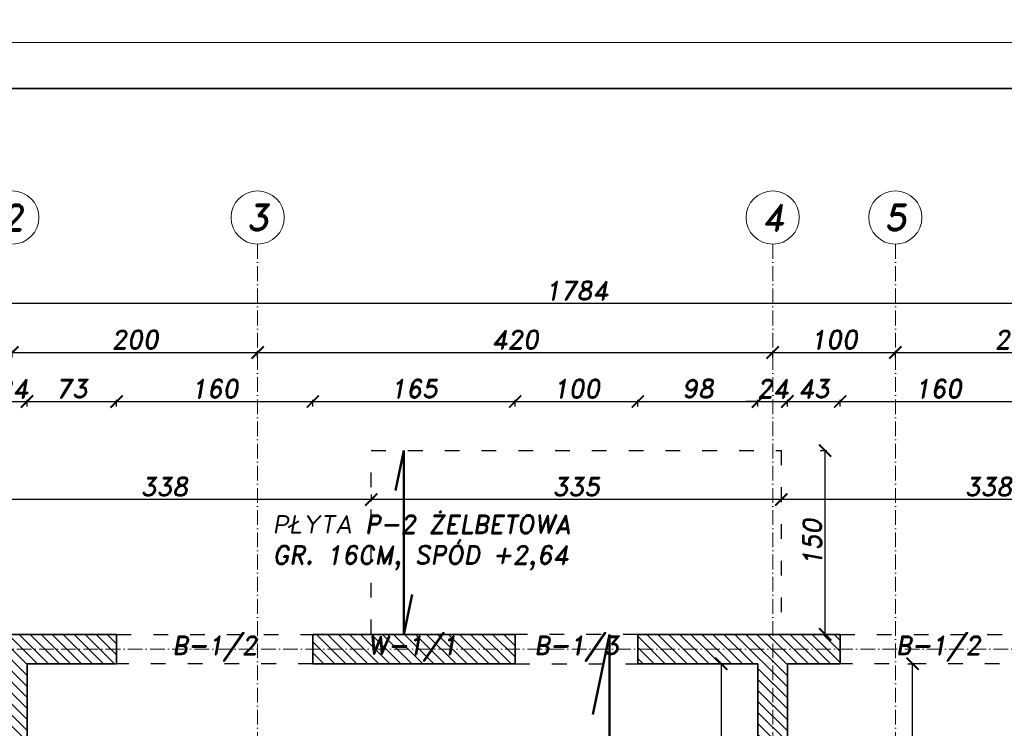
# Model space of a CAD drawing. Header units: millimetres. Extents: x 295948 to 312016, y 6878 to 18016.
# Tile 19 of 252: x 296744 to 297547, y 13001 to 13579. Entities that reach past the tile are written whole.
import ezdxf

# ---------------------------------------------------------------- set-up
doc = ezdxf.new("R2010")
doc.units = ezdxf.units.MM
doc.linetypes.add('ACAD_ISO03W100', pattern=[30, 12, -18])
doc.linetypes.add('ACAD_ISO10W100', pattern=[18, 12, -3, 0, -3])
for name, color, linetype, lineweight in [('konstrukcja', 3, 'Continuous', 35), ('konstrukcja wymiary', 1, 'Continuous', 13), ('kreskowanie', 253, 'Continuous', 0), ('opisy', 2, 'Continuous', 18), ('osie', 5, 'ACAD_ISO10W100', 13), ('zbrojenie', 4, 'Continuous', 50)]:
    doc.layers.add(name, color=color, linetype=linetype, lineweight=lineweight)
doc.layers.add('przerywane', color=6, linetype='ACAD_ISO03W100')
doc.styles.add('KONSTRUKCJA', font='romand.shx', dxfattribs={"oblique": 10})
doc.styles.get("Standard").update_dxf_attribs({"font": 'romand.shx', "oblique": 10})
doc.dimstyles.new('175', dxfattribs={"dimtxt": 15, "dimasz": 10, "dimexe": 1.25, "dimexo": 0.625, "dimgap": 3, "dimtad": 1, "dimdec": 0, "dimrnd": 0.5, "dimtxsty": 'KONSTRUKCJA', "dimblk": 'ARCHTICK', "dimcen": 2.5, "dimadec": 0, "dimazin": 0, "dimtfac": 1, "dimtdec": 0, "dimtix": 1, "dimtmove": 0, "dimatfit": 3, "dimfxl": 4, "dimfxlon": 1, "dimarcsym": 0})

# ---------------------------------------------------------------- blocks, each defined once
blk = doc.blocks.new('_ArchTick')
at = {"color": 0, "linetype": 'ByBlock', "lineweight": 13, "const_width": 0.15}
blk.add_lwpolyline([(-0.5, -0.5), (0.5, 0.5)], dxfattribs=at)
blk = doc.blocks.new('*D7')
at = {"layer": 'Defpoints', "color": 0, "transparency": 16777216}
for p in [(296750.36, 13267.84), (296726.36, 13053.84), (296750.36, 13053.84)]:
    blk.add_point(p, dxfattribs=at)
at = {"layer": 'konstrukcja wymiary', "color": 0, "lineweight": -2, "transparency": 16777216}
for p, q in [((296726.36, 13267.84), (296716.36, 13267.84)), ((296726.36, 13263.84), (296726.36, 13269.09)), ((296726.36, 13267.84), (296750.36, 13267.84)), ((296750.36, 13263.84), (296750.36, 13269.09)), ((296750.36, 13267.84), (296760.36, 13267.84))]:
    blk.add_line(p, q, dxfattribs=at)
at = {"layer": 'konstrukcja wymiary', "color": 0, "lineweight": -2, "transparency": 16777216, "xscale": 10, "yscale": 10, "zscale": 10}
blk.add_blockref('_ArchTick', (296726.36, 13267.84), dxfattribs=at)
at = {"layer": 'konstrukcja wymiary', "color": 0, "lineweight": -2, "transparency": 16777216, "xscale": 10, "yscale": 10, "zscale": 10, "rotation": 180}
blk.add_blockref('_ArchTick', (296750.36, 13267.84), dxfattribs=at)
at = {"layer": 'konstrukcja wymiary', "color": 0, "transparency": 16777216, "insert": (296738.36, 13278.34), "char_height": 15, "attachment_point": 5, "style": 'KONSTRUKCJA'}
blk.add_mtext('24', dxfattribs=at)
blk = doc.blocks.new('*D8')
at = {"layer": 'Defpoints', "color": 0, "transparency": 16777216}
for p in [(296823.36, 13267.84), (296823.36, 13077.84), (296750.36, 13053.84)]:
    blk.add_point(p, dxfattribs=at)
at = {"layer": 'konstrukcja wymiary', "color": 0, "lineweight": -2, "transparency": 16777216}
for p, q in [((296750.36, 13263.84), (296750.36, 13269.09)), ((296750.36, 13267.84), (296823.36, 13267.84)), ((296823.36, 13263.84), (296823.36, 13269.09))]:
    blk.add_line(p, q, dxfattribs=at)
at = {"layer": 'konstrukcja wymiary', "color": 0, "lineweight": -2, "transparency": 16777216, "xscale": 10, "yscale": 10, "zscale": 10, "rotation": 180}
blk.add_blockref('_ArchTick', (296750.36, 13267.84), dxfattribs=at)
at = {"layer": 'konstrukcja wymiary', "color": 0, "lineweight": -2, "transparency": 16777216, "xscale": 10, "yscale": 10, "zscale": 10}
blk.add_blockref('_ArchTick', (296823.36, 13267.84), dxfattribs=at)
at = {"layer": 'konstrukcja wymiary', "color": 0, "transparency": 16777216, "insert": (296786.86, 13278.34), "char_height": 15, "attachment_point": 5, "style": 'KONSTRUKCJA'}
blk.add_mtext('73', dxfattribs=at)
blk = doc.blocks.new('*D9')
at = {"layer": 'Defpoints', "color": 0, "transparency": 16777216}
for p in [(296983.36, 13267.84), (296823.36, 13077.84), (296983.36, 13077.84)]:
    blk.add_point(p, dxfattribs=at)
at = {"layer": 'konstrukcja wymiary', "color": 0, "lineweight": -2, "transparency": 16777216}
for p, q in [((296823.36, 13263.84), (296823.36, 13269.09)), ((296823.36, 13267.84), (296983.36, 13267.84)), ((296983.36, 13263.84), (296983.36, 13269.09))]:
    blk.add_line(p, q, dxfattribs=at)
at = {"layer": 'konstrukcja wymiary', "color": 0, "lineweight": -2, "transparency": 16777216, "xscale": 10, "yscale": 10, "zscale": 10, "rotation": 180}
blk.add_blockref('_ArchTick', (296823.36, 13267.84), dxfattribs=at)
at = {"layer": 'konstrukcja wymiary', "color": 0, "lineweight": -2, "transparency": 16777216, "xscale": 10, "yscale": 10, "zscale": 10}
blk.add_blockref('_ArchTick', (296983.36, 13267.84), dxfattribs=at)
at = {"layer": 'konstrukcja wymiary', "color": 0, "transparency": 16777216, "insert": (296903.36, 13278.34), "char_height": 15, "attachment_point": 5, "style": 'KONSTRUKCJA'}
blk.add_mtext('160', dxfattribs=at)
blk = doc.blocks.new('*D10')
at = {"layer": 'Defpoints', "color": 0, "transparency": 16777216}
for p in [(297148.36, 13267.84), (296983.36, 13077.84), (297148.36, 13077.84)]:
    blk.add_point(p, dxfattribs=at)
at = {"layer": 'konstrukcja wymiary', "color": 0, "lineweight": -2, "transparency": 16777216}
for p, q in [((296983.36, 13263.84), (296983.36, 13269.09)), ((296983.36, 13267.84), (297148.36, 13267.84)), ((297148.36, 13263.84), (297148.36, 13269.09))]:
    blk.add_line(p, q, dxfattribs=at)
at = {"layer": 'konstrukcja wymiary', "color": 0, "lineweight": -2, "transparency": 16777216, "xscale": 10, "yscale": 10, "zscale": 10, "rotation": 180}
blk.add_blockref('_ArchTick', (296983.36, 13267.84), dxfattribs=at)
at = {"layer": 'konstrukcja wymiary', "color": 0, "lineweight": -2, "transparency": 16777216, "xscale": 10, "yscale": 10, "zscale": 10}
blk.add_blockref('_ArchTick', (297148.36, 13267.84), dxfattribs=at)
at = {"layer": 'konstrukcja wymiary', "color": 0, "transparency": 16777216, "insert": (297065.86, 13278.34), "char_height": 15, "attachment_point": 5, "style": 'KONSTRUKCJA'}
blk.add_mtext('165', dxfattribs=at)
blk = doc.blocks.new('*D11')
at = {"layer": 'Defpoints', "color": 0, "transparency": 16777216}
for p in [(297248.36, 13267.84), (297148.36, 13077.84), (297248.36, 13077.84)]:
    blk.add_point(p, dxfattribs=at)
at = {"layer": 'konstrukcja wymiary', "color": 0, "lineweight": -2, "transparency": 16777216}
for p, q in [((297148.36, 13263.84), (297148.36, 13269.09)), ((297148.36, 13267.84), (297248.36, 13267.84)), ((297248.36, 13263.84), (297248.36, 13269.09))]:
    blk.add_line(p, q, dxfattribs=at)
at = {"layer": 'konstrukcja wymiary', "color": 0, "lineweight": -2, "transparency": 16777216, "xscale": 10, "yscale": 10, "zscale": 10, "rotation": 180}
blk.add_blockref('_ArchTick', (297148.36, 13267.84), dxfattribs=at)
at = {"layer": 'konstrukcja wymiary', "color": 0, "lineweight": -2, "transparency": 16777216, "xscale": 10, "yscale": 10, "zscale": 10}
blk.add_blockref('_ArchTick', (297248.36, 13267.84), dxfattribs=at)
at = {"layer": 'konstrukcja wymiary', "color": 0, "transparency": 16777216, "insert": (297198.36, 13278.34), "char_height": 15, "attachment_point": 5, "style": 'KONSTRUKCJA'}
blk.add_mtext('100', dxfattribs=at)
blk = doc.blocks.new('*D12')
at = {"layer": 'Defpoints', "color": 0, "transparency": 16777216}
for p in [(297346.36, 13267.84), (297248.36, 13077.84), (297346.36, 13053.84)]:
    blk.add_point(p, dxfattribs=at)
at = {"layer": 'konstrukcja wymiary', "color": 0, "lineweight": -2, "transparency": 16777216}
for p, q in [((297248.36, 13263.84), (297248.36, 13269.09)), ((297248.36, 13267.84), (297346.36, 13267.84)), ((297346.36, 13263.84), (297346.36, 13269.09))]:
    blk.add_line(p, q, dxfattribs=at)
at = {"layer": 'konstrukcja wymiary', "color": 0, "lineweight": -2, "transparency": 16777216, "xscale": 10, "yscale": 10, "zscale": 10, "rotation": 180}
blk.add_blockref('_ArchTick', (297248.36, 13267.84), dxfattribs=at)
at = {"layer": 'konstrukcja wymiary', "color": 0, "lineweight": -2, "transparency": 16777216, "xscale": 10, "yscale": 10, "zscale": 10}
blk.add_blockref('_ArchTick', (297346.36, 13267.84), dxfattribs=at)
at = {"layer": 'konstrukcja wymiary', "color": 0, "transparency": 16777216, "insert": (297297.36, 13278.34), "char_height": 15, "attachment_point": 5, "style": 'KONSTRUKCJA'}
blk.add_mtext('98', dxfattribs=at)
blk = doc.blocks.new('*D13')
at = {"layer": 'Defpoints', "color": 0, "transparency": 16777216}
for p in [(297370.36, 13267.84), (297346.36, 13053.84), (297370.36, 13053.84)]:
    blk.add_point(p, dxfattribs=at)
at = {"layer": 'konstrukcja wymiary', "color": 0, "lineweight": -2, "transparency": 16777216}
for p, q in [((297346.36, 13267.84), (297336.36, 13267.84)), ((297346.36, 13263.84), (297346.36, 13269.09)), ((297346.36, 13267.84), (297370.36, 13267.84)), ((297370.36, 13263.84), (297370.36, 13269.09)), ((297370.36, 13267.84), (297380.36, 13267.84))]:
    blk.add_line(p, q, dxfattribs=at)
at = {"layer": 'konstrukcja wymiary', "color": 0, "lineweight": -2, "transparency": 16777216, "xscale": 10, "yscale": 10, "zscale": 10}
blk.add_blockref('_ArchTick', (297346.36, 13267.84), dxfattribs=at)
at = {"layer": 'konstrukcja wymiary', "color": 0, "lineweight": -2, "transparency": 16777216, "xscale": 10, "yscale": 10, "zscale": 10, "rotation": 180}
blk.add_blockref('_ArchTick', (297370.36, 13267.84), dxfattribs=at)
at = {"layer": 'konstrukcja wymiary', "color": 0, "transparency": 16777216, "insert": (297358.36, 13278.34), "char_height": 15, "attachment_point": 5, "style": 'KONSTRUKCJA'}
blk.add_mtext('24', dxfattribs=at)
blk = doc.blocks.new('*D14')
at = {"layer": 'Defpoints', "color": 0, "transparency": 16777216}
for p in [(297413.36, 13267.84), (297413.36, 13077.84), (297370.36, 13053.84)]:
    blk.add_point(p, dxfattribs=at)
at = {"layer": 'konstrukcja wymiary', "color": 0, "lineweight": -2, "transparency": 16777216}
for p, q in [((297370.36, 13263.84), (297370.36, 13269.09)), ((297370.36, 13267.84), (297413.36, 13267.84)), ((297413.36, 13263.84), (297413.36, 13269.09))]:
    blk.add_line(p, q, dxfattribs=at)
at = {"layer": 'konstrukcja wymiary', "color": 0, "lineweight": -2, "transparency": 16777216, "xscale": 10, "yscale": 10, "zscale": 10, "rotation": 180}
blk.add_blockref('_ArchTick', (297370.36, 13267.84), dxfattribs=at)
at = {"layer": 'konstrukcja wymiary', "color": 0, "lineweight": -2, "transparency": 16777216, "xscale": 10, "yscale": 10, "zscale": 10}
blk.add_blockref('_ArchTick', (297413.36, 13267.84), dxfattribs=at)
at = {"layer": 'konstrukcja wymiary', "color": 0, "transparency": 16777216, "insert": (297391.86, 13278.34), "char_height": 15, "attachment_point": 5, "style": 'KONSTRUKCJA'}
blk.add_mtext('43', dxfattribs=at)
blk = doc.blocks.new('*D15')
at = {"layer": 'Defpoints', "color": 0, "transparency": 16777216}
for p in [(297573.36, 13267.84), (297413.36, 13077.84), (297573.36, 13077.84)]:
    blk.add_point(p, dxfattribs=at)
at = {"layer": 'konstrukcja wymiary', "color": 0, "lineweight": -2, "transparency": 16777216}
for p, q in [((297413.36, 13263.84), (297413.36, 13269.09)), ((297413.36, 13267.84), (297573.36, 13267.84)), ((297573.36, 13263.84), (297573.36, 13269.09))]:
    blk.add_line(p, q, dxfattribs=at)
at = {"layer": 'konstrukcja wymiary', "color": 0, "lineweight": -2, "transparency": 16777216, "xscale": 10, "yscale": 10, "zscale": 10, "rotation": 180}
blk.add_blockref('_ArchTick', (297413.36, 13267.84), dxfattribs=at)
at = {"layer": 'konstrukcja wymiary', "color": 0, "lineweight": -2, "transparency": 16777216, "xscale": 10, "yscale": 10, "zscale": 10}
blk.add_blockref('_ArchTick', (297573.36, 13267.84), dxfattribs=at)
at = {"layer": 'konstrukcja wymiary', "color": 0, "transparency": 16777216, "insert": (297493.36, 13278.34), "char_height": 15, "attachment_point": 5, "style": 'KONSTRUKCJA'}
blk.add_mtext('160', dxfattribs=at)
blk = doc.blocks.new('*D23')
at = {"layer": 'Defpoints', "color": 0, "transparency": 16777216}
for p in [(296938.36, 13307.84), (296738.36, 13077.84), (296938.36, 13077.84)]:
    blk.add_point(p, dxfattribs=at)
at = {"layer": 'konstrukcja wymiary', "color": 0, "lineweight": -2, "transparency": 16777216}
for p, q in [((296738.36, 13303.84), (296738.36, 13309.09)), ((296738.36, 13307.84), (296938.36, 13307.84)), ((296938.36, 13303.84), (296938.36, 13309.09))]:
    blk.add_line(p, q, dxfattribs=at)
at = {"layer": 'konstrukcja wymiary', "color": 0, "lineweight": -2, "transparency": 16777216, "xscale": 10, "yscale": 10, "zscale": 10, "rotation": 180}
blk.add_blockref('_ArchTick', (296738.36, 13307.84), dxfattribs=at)
at = {"layer": 'konstrukcja wymiary', "color": 0, "lineweight": -2, "transparency": 16777216, "xscale": 10, "yscale": 10, "zscale": 10}
blk.add_blockref('_ArchTick', (296938.36, 13307.84), dxfattribs=at)
at = {"layer": 'konstrukcja wymiary', "color": 0, "transparency": 16777216, "insert": (296838.36, 13318.34), "char_height": 15, "attachment_point": 5, "style": 'KONSTRUKCJA'}
blk.add_mtext('200', dxfattribs=at)
blk = doc.blocks.new('*D24')
at = {"layer": 'Defpoints', "color": 0, "transparency": 16777216}
for p in [(297358.36, 13307.84), (296938.36, 13077.84), (297358.36, 13077.84)]:
    blk.add_point(p, dxfattribs=at)
at = {"layer": 'konstrukcja wymiary', "color": 0, "lineweight": -2, "transparency": 16777216}
for p, q in [((296938.36, 13303.84), (296938.36, 13309.09)), ((296938.36, 13307.84), (297358.36, 13307.84)), ((297358.36, 13303.84), (297358.36, 13309.09))]:
    blk.add_line(p, q, dxfattribs=at)
at = {"layer": 'konstrukcja wymiary', "color": 0, "lineweight": -2, "transparency": 16777216, "xscale": 10, "yscale": 10, "zscale": 10, "rotation": 180}
blk.add_blockref('_ArchTick', (296938.36, 13307.84), dxfattribs=at)
at = {"layer": 'konstrukcja wymiary', "color": 0, "lineweight": -2, "transparency": 16777216, "xscale": 10, "yscale": 10, "zscale": 10}
blk.add_blockref('_ArchTick', (297358.36, 13307.84), dxfattribs=at)
at = {"layer": 'konstrukcja wymiary', "color": 0, "transparency": 16777216, "insert": (297148.36, 13318.34), "char_height": 15, "attachment_point": 5, "style": 'KONSTRUKCJA'}
blk.add_mtext('420', dxfattribs=at)
blk = doc.blocks.new('*D25')
at = {"layer": 'Defpoints', "color": 0, "transparency": 16777216}
for p in [(297458.36, 13307.84), (297358.36, 13077.84), (297458.36, 13077.84)]:
    blk.add_point(p, dxfattribs=at)
at = {"layer": 'konstrukcja wymiary', "color": 0, "lineweight": -2, "transparency": 16777216}
for p, q in [((297358.36, 13303.84), (297358.36, 13309.09)), ((297358.36, 13307.84), (297458.36, 13307.84)), ((297458.36, 13303.84), (297458.36, 13309.09))]:
    blk.add_line(p, q, dxfattribs=at)
at = {"layer": 'konstrukcja wymiary', "color": 0, "lineweight": -2, "transparency": 16777216, "xscale": 10, "yscale": 10, "zscale": 10, "rotation": 180}
blk.add_blockref('_ArchTick', (297358.36, 13307.84), dxfattribs=at)
at = {"layer": 'konstrukcja wymiary', "color": 0, "lineweight": -2, "transparency": 16777216, "xscale": 10, "yscale": 10, "zscale": 10}
blk.add_blockref('_ArchTick', (297458.36, 13307.84), dxfattribs=at)
at = {"layer": 'konstrukcja wymiary', "color": 0, "transparency": 16777216, "insert": (297408.36, 13318.34), "char_height": 15, "attachment_point": 5, "style": 'KONSTRUKCJA'}
blk.add_mtext('100', dxfattribs=at)
blk = doc.blocks.new('*D26')
at = {"layer": 'Defpoints', "color": 0, "transparency": 16777216}
for p in [(297658.36, 13307.84), (297458.36, 13077.84), (297658.36, 13077.84)]:
    blk.add_point(p, dxfattribs=at)
at = {"layer": 'konstrukcja wymiary', "color": 0, "lineweight": -2, "transparency": 16777216}
for p, q in [((297458.36, 13303.84), (297458.36, 13309.09)), ((297458.36, 13307.84), (297658.36, 13307.84)), ((297658.36, 13303.84), (297658.36, 13309.09))]:
    blk.add_line(p, q, dxfattribs=at)
at = {"layer": 'konstrukcja wymiary', "color": 0, "lineweight": -2, "transparency": 16777216, "xscale": 10, "yscale": 10, "zscale": 10, "rotation": 180}
blk.add_blockref('_ArchTick', (297458.36, 13307.84), dxfattribs=at)
at = {"layer": 'konstrukcja wymiary', "color": 0, "lineweight": -2, "transparency": 16777216, "xscale": 10, "yscale": 10, "zscale": 10}
blk.add_blockref('_ArchTick', (297658.36, 13307.84), dxfattribs=at)
at = {"layer": 'konstrukcja wymiary', "color": 0, "transparency": 16777216, "insert": (297558.36, 13318.34), "char_height": 15, "attachment_point": 5, "style": 'KONSTRUKCJA'}
blk.add_mtext('200', dxfattribs=at)
blk = doc.blocks.new('*D28')
at = {"layer": 'Defpoints', "color": 0, "transparency": 16777216}
for p in [(296306.36, 13347.84), (296306.36, 13077.84), (298090.36, 13077.84)]:
    blk.add_point(p, dxfattribs=at)
at = {"layer": 'konstrukcja wymiary', "color": 0, "lineweight": -2, "transparency": 16777216}
for p, q in [((296306.36, 13343.84), (296306.36, 13349.09)), ((298090.36, 13347.84), (296306.36, 13347.84)), ((298090.36, 13343.84), (298090.36, 13349.09))]:
    blk.add_line(p, q, dxfattribs=at)
at = {"layer": 'konstrukcja wymiary', "color": 0, "lineweight": -2, "transparency": 16777216, "xscale": 10, "yscale": 10, "zscale": 10, "rotation": 180}
blk.add_blockref('_ArchTick', (296306.36, 13347.84), dxfattribs=at)
at = {"layer": 'konstrukcja wymiary', "color": 0, "lineweight": -2, "transparency": 16777216, "xscale": 10, "yscale": 10, "zscale": 10}
blk.add_blockref('_ArchTick', (298090.36, 13347.84), dxfattribs=at)
at = {"layer": 'konstrukcja wymiary', "color": 0, "transparency": 16777216, "insert": (297198.36, 13358.34), "char_height": 15, "attachment_point": 5, "style": 'KONSTRUKCJA'}
blk.add_mtext('1784', dxfattribs=at)
blk = doc.blocks.new('*D312')
at = {"layer": 'Defpoints', "color": 0, "transparency": 16777216}
for p in [(297365.36, 13227.84), (297703.07, 13227.84), (297365.36, 13187.84)]:
    blk.add_point(p, dxfattribs=at)
at = {"layer": 'konstrukcja wymiary', "color": 0, "lineweight": -2, "transparency": 16777216}
for p, q in [((297365.36, 13191.84), (297365.36, 13186.59)), ((297703.07, 13191.84), (297703.07, 13186.59)), ((297703.07, 13187.84), (297365.36, 13187.84))]:
    blk.add_line(p, q, dxfattribs=at)
at = {"layer": 'konstrukcja wymiary', "color": 0, "lineweight": -2, "transparency": 16777216, "xscale": 10, "yscale": 10, "zscale": 10, "rotation": 180}
blk.add_blockref('_ArchTick', (297365.36, 13187.84), dxfattribs=at)
at = {"layer": 'konstrukcja wymiary', "color": 0, "lineweight": -2, "transparency": 16777216, "xscale": 10, "yscale": 10, "zscale": 10}
blk.add_blockref('_ArchTick', (297703.07, 13187.84), dxfattribs=at)
at = {"layer": 'konstrukcja wymiary', "color": 0, "transparency": 16777216, "insert": (297534.22, 13198.34), "char_height": 15, "attachment_point": 5, "style": 'KONSTRUKCJA'}
blk.add_mtext('338', dxfattribs=at)
blk = doc.blocks.new('*D313')
at = {"layer": 'Defpoints', "color": 0, "transparency": 16777216}
for p in [(297030.96, 13227.84), (297365.36, 13227.84), (297030.96, 13187.84)]:
    blk.add_point(p, dxfattribs=at)
at = {"layer": 'konstrukcja wymiary', "color": 0, "lineweight": -2, "transparency": 16777216}
for p, q in [((297030.96, 13191.84), (297030.96, 13186.59)), ((297365.36, 13191.84), (297365.36, 13186.59)), ((297365.36, 13187.84), (297030.96, 13187.84))]:
    blk.add_line(p, q, dxfattribs=at)
at = {"layer": 'konstrukcja wymiary', "color": 0, "lineweight": -2, "transparency": 16777216, "xscale": 10, "yscale": 10, "zscale": 10, "rotation": 180}
blk.add_blockref('_ArchTick', (297030.96, 13187.84), dxfattribs=at)
at = {"layer": 'konstrukcja wymiary', "color": 0, "lineweight": -2, "transparency": 16777216, "xscale": 10, "yscale": 10, "zscale": 10}
blk.add_blockref('_ArchTick', (297365.36, 13187.84), dxfattribs=at)
at = {"layer": 'konstrukcja wymiary', "color": 0, "transparency": 16777216, "insert": (297198.16, 13198.34), "char_height": 15, "attachment_point": 5, "style": 'KONSTRUKCJA'}
blk.add_mtext('335', dxfattribs=at)
blk = doc.blocks.new('*D314')
at = {"layer": 'Defpoints', "color": 0, "transparency": 16777216}
for p in [(296693.65, 13227.84), (297030.96, 13227.84), (296693.65, 13187.84)]:
    blk.add_point(p, dxfattribs=at)
at = {"layer": 'konstrukcja wymiary', "color": 0, "lineweight": -2, "transparency": 16777216}
for p, q in [((296693.65, 13191.84), (296693.65, 13186.59)), ((297030.96, 13191.84), (297030.96, 13186.59)), ((297030.96, 13187.84), (296693.65, 13187.84))]:
    blk.add_line(p, q, dxfattribs=at)
at = {"layer": 'konstrukcja wymiary', "color": 0, "lineweight": -2, "transparency": 16777216, "xscale": 10, "yscale": 10, "zscale": 10, "rotation": 180}
blk.add_blockref('_ArchTick', (296693.65, 13187.84), dxfattribs=at)
at = {"layer": 'konstrukcja wymiary', "color": 0, "lineweight": -2, "transparency": 16777216, "xscale": 10, "yscale": 10, "zscale": 10}
blk.add_blockref('_ArchTick', (297030.96, 13187.84), dxfattribs=at)
at = {"layer": 'konstrukcja wymiary', "color": 0, "transparency": 16777216, "insert": (296862.3, 13198.34), "char_height": 15, "attachment_point": 5, "style": 'KONSTRUKCJA'}
blk.add_mtext('338', dxfattribs=at)
blk = doc.blocks.new('*D544')
at = {"layer": 'Defpoints', "color": 0, "transparency": 16777216}
for p in [(297365.36, 13227.84), (297401.13, 13227.84), (297365.36, 13077.84)]:
    blk.add_point(p, dxfattribs=at)
at = {"layer": 'konstrukcja wymiary', "color": 0, "lineweight": -2, "transparency": 16777216}
for p, q in [((297397.13, 13227.84), (297402.38, 13227.84)), ((297401.13, 13077.84), (297401.13, 13227.84)), ((297397.13, 13077.84), (297402.38, 13077.84))]:
    blk.add_line(p, q, dxfattribs=at)
at = {"layer": 'konstrukcja wymiary', "color": 0, "lineweight": -2, "transparency": 16777216, "xscale": 10, "yscale": 10, "zscale": 10}
for p, rotation in [((297401.13, 13227.84), 90), ((297401.13, 13077.84), 270)]:
    blk.add_blockref('_ArchTick', p, dxfattribs=dict(at, rotation=rotation))
at = {"layer": 'konstrukcja wymiary', "color": 0, "transparency": 16777216, "insert": (297390.63, 13152.84), "char_height": 15, "attachment_point": 5, "rotation": 90, "style": 'KONSTRUKCJA'}
blk.add_mtext('150', dxfattribs=at)
blk = doc.blocks.new('*D2714')
at = {"layer": 'Defpoints', "color": 0, "transparency": 16777216}
for p in [(297346.36, 13053.84), (297316.36, 12755.94), (297346.36, 12755.94)]:
    blk.add_point(p, dxfattribs=at)
at = {"layer": 'konstrukcja wymiary', "color": 0, "lineweight": -2, "transparency": 16777216}
for p, q in [((297320.36, 13053.84), (297315.11, 13053.84)), ((297316.36, 13053.84), (297316.36, 12755.94)), ((297320.36, 12755.94), (297315.11, 12755.94))]:
    blk.add_line(p, q, dxfattribs=at)
at = {"layer": 'konstrukcja wymiary', "color": 0, "lineweight": -2, "transparency": 16777216, "xscale": 10, "yscale": 10, "zscale": 10}
for p, rotation in [((297316.36, 13053.84), 90), ((297316.36, 12755.94), 270)]:
    blk.add_blockref('_ArchTick', p, dxfattribs=dict(at, rotation=rotation))
at = {"layer": 'konstrukcja wymiary', "color": 0, "transparency": 16777216, "insert": (297305.86, 12904.89), "char_height": 15, "attachment_point": 5, "rotation": 90, "style": 'KONSTRUKCJA'}
blk.add_mtext('298', dxfattribs=at)
blk = doc.blocks.new('*D2711')
at = {"layer": 'Defpoints', "color": 0, "transparency": 16777216}
for p in [(297370.36, 13053.84), (297472.42, 13053.84), (297430.36, 12779.94)]:
    blk.add_point(p, dxfattribs=at)
at = {"layer": 'konstrukcja wymiary', "color": 0, "lineweight": -2, "transparency": 16777216}
for p, q in [((297468.42, 13053.84), (297473.67, 13053.84)), ((297472.42, 12779.94), (297472.42, 13053.84)), ((297468.42, 12779.94), (297473.67, 12779.94))]:
    blk.add_line(p, q, dxfattribs=at)
at = {"layer": 'konstrukcja wymiary', "color": 0, "lineweight": -2, "transparency": 16777216, "xscale": 10, "yscale": 10, "zscale": 10}
for p, rotation in [((297472.42, 13053.84), 90), ((297472.42, 12779.94), 270)]:
    blk.add_blockref('_ArchTick', p, dxfattribs=dict(at, rotation=rotation))
at = {"layer": 'konstrukcja wymiary', "color": 0, "transparency": 16777216, "insert": (297461.92, 12916.89), "char_height": 15, "attachment_point": 5, "rotation": 90, "style": 'KONSTRUKCJA'}
blk.add_mtext('274', dxfattribs=at)

msp = doc.modelspace()

# ---------------------------------------------------------------- hatches: boundary and pattern name
at = {"layer": 'kreskowanie'}
h = msp.add_hatch(dxfattribs=at)
h.set_pattern_fill('ANSI31', color=256, scale=2, angle=90, style=0)
h.set_pattern_definition([(135, (0, -60), (-4.49012806, -4.49012806), [])])
h.paths.add_polyline_path([(296438.362, 13077.843), (296330.362, 13077.843), (296330.362, 13053.842), (296438.362, 13053.842)])
h.paths.add_polyline_path([(296823.362, 13077.843), (296618.362, 13077.843), (296618.362, 13053.842), (296726.362, 13053.842), (296726.362, 12497.843), (296706.362, 12497.843), (296706.362, 12473.843), (296926.362, 12473.843), (296926.362, 12453.843), (296950.362, 12453.843), (296950.362, 12473.843), (297075.362, 12473.843), (297075.362, 12497.843), (296750.362, 12497.843), (296750.362, 13053.842), (296823.362, 13053.842)])
h.paths.add_polyline_path([(297148.362, 13077.843), (296983.362, 13077.843), (296983.362, 13053.842), (297148.362, 13053.842), (297148.362, 13053.842)])
h.paths.add_polyline_path([(297413.362, 13077.843), (297248.362, 13077.843), (297248.362, 13053.842), (297346.362, 13053.842), (297346.362, 12779.943), (297370.362, 12779.943), (297370.362, 13053.842), (297413.362, 13053.842)])
h.paths.add_polyline_path([(297778.362, 13077.843), (297573.362, 13077.843), (297573.362, 13053.842), (297646.362, 13053.842), (297646.362, 12497.843), (297626.362, 12497.843), (297626.362, 12473.843), (297690.362, 12473.843), (297690.362, 12497.843), (297670.362, 12497.843), (297670.362, 13053.842), (297778.362, 13053.842)])
h.paths.add_polyline_path([(298066.362, 13077.843), (297958.362, 13077.843), (297958.362, 13053.842), (298066.362, 13053.842)])
h.paths.add_polyline_path([(296616.362, 12497.843), (296330.362, 12497.843), (296330.362, 13053.842), (296306.362, 13053.842), (296306.362, 12266.843), (296330.362, 12266.858), (296330.362, 12473.843), (296616.362, 12473.843)])
h.paths.add_polyline_path([(297536.362, 12497.843), (297430.362, 12497.843), (297430.362, 12779.943), (297370.362, 12779.943), (297370.362, 12755.943), (297406.362, 12755.943), (297406.362, 12497.843), (297175.362, 12497.843), (297175.362, 12473.843), (297446.362, 12473.843), (297446.362, 12458.843), (297470.362, 12458.843), (297470.362, 12473.843), (297536.362, 12473.843)])
h.paths.add_polyline_path([(298090.362, 13053.842), (298066.362, 13053.842), (298066.362, 12497.843), (297780.362, 12497.843), (297780.362, 12473.843), (298066.478, 12473.843), (298066.478, 12266.843), (298090.362, 12266.843)])
h.paths.add_polyline_path([(297841.362, 11862.843), (297683.362, 11862.843), (297683.362, 11838.843), (297841.362, 11838.843)])
h.paths.add_polyline_path([(298066.362, 11862.843), (297991.362, 11862.843), (297991.362, 11838.843), (298066.362, 11838.843)])
h.paths.add_polyline_path([(298090.362, 12211.843), (298066.478, 12211.843), (298066.362, 11862.843), (298090.362, 11862.843)])
h.paths.add_polyline_path([(297533.362, 11862.843), (297470.362, 11862.843), (297470.362, 11838.843), (297533.362, 11838.843)])
h.paths.add_polyline_path([(297470.362, 11982.843), (297446.362, 11982.843), (297446.362, 11922.843), (297408.362, 11922.843), (297408.362, 11898.843), (297446.362, 11898.843), (297446.362, 11862.843), (297470.362, 11862.843)])
h.paths.add_polyline_path([(297470.362, 12358.843), (297446.362, 12358.843), (297446.362, 12306.843), (297408.362, 12306.843), (297408.362, 12282.843), (297446.362, 12282.843), (297446.362, 12092.843), (297470.362, 12092.843)])
h.paths.add_polyline_path([(297258.362, 11922.843), (296950.362, 11922.843), (296950.362, 12353.843), (296926.362, 12353.843), (296926.362, 11862.843), (296950.362, 11862.843), (296950.362, 11898.843), (297258.362, 11898.843)])
h.paths.add_polyline_path([(296926.362, 11862.843), (296863.362, 11862.843), (296863.362, 11838.843), (296926.362, 11838.843)])
h.paths.add_polyline_path([(296713.362, 11862.843), (296555.362, 11862.843), (296555.362, 11838.843), (296713.362, 11838.843)])
h.paths.add_polyline_path([(296405.362, 11862.843), (296330.362, 11862.843), (296330.362, 11838.843), (296405.362, 11838.843)])
h.paths.add_polyline_path([(296330.362, 12211.858), (296306.362, 12211.858), (296306.362, 11862.843), (296330.362, 11862.843)])

# ---------------------------------------------------------------- linework, layer by layer
at = {"layer": 'konstrukcja'}
for p, q in [((296823.362, 13077.843), (296618.362, 13077.843)), ((296823.362, 13053.842), (296823.362, 13077.843)), ((297248.362, 13077.843), (297248.362, 13053.842)), ((297413.362, 13077.843), (297248.362, 13077.843)), ((297413.362, 13053.842), (297413.362, 13077.843)), ((296750.362, 12497.843), (296750.362, 13053.842)), ((296750.362, 13053.842), (296823.362, 13053.842)), ((297248.362, 13053.842), (297346.362, 13053.842)), ((297346.362, 13053.842), (297346.362, 12755.943)), ((297370.362, 12779.943), (297370.362, 13053.842)), ((297370.362, 13053.842), (297413.362, 13053.842))]:
    msp.add_line(p, q, dxfattribs=at)
for points in [[(295985.908, 13523.187), (299060.908, 13523.187), (299060.908, 11370.687), (295985.908, 11370.687)], [(296983.362, 13077.843), (297148.362, 13077.843), (297148.362, 13053.842), (296983.362, 13053.842)]]:
    msp.add_lwpolyline(points, close=True, dxfattribs=at)
at = {"layer": 'konstrukcja wymiary'}
for points in [[(295948.408, 15788.187), (299098.408, 15788.187), (299098.408, 13560.687), (295948.408, 13560.687)], [(295948.408, 13560.687), (299098.408, 13560.687), (299098.408, 11333.187), (295948.408, 11333.187)]]:
    msp.add_lwpolyline(points, close=True, dxfattribs=at)
at = {"layer": 'opisy'}
for centre in [(296738.362, 13417.988), (296938.362, 13417.988), (297358.362, 13417.988), (297458.362, 13417.988)]:
    msp.add_circle(centre, 21.7, dxfattribs=at)
at = {"layer": 'osie'}
for p, q in [((296938.362, 13396.288), (296938.362, 11777.108)), ((297358.362, 13396.288), (297358.362, 11777.108)), ((297458.362, 13396.288), (297458.362, 11777.108)), ((296126.645, 13065.843), (298155.44, 13065.843))]:
    msp.add_line(p, q, dxfattribs=at)
at = {"layer": 'przerywane'}
for p, q in [((297030.962, 13077.843), (297030.962, 13227.843)), ((297030.962, 13227.843), (297365.362, 13227.843)), ((297365.362, 13227.843), (297365.362, 13077.843)), ((296823.362, 13077.843), (296983.362, 13077.843)), ((297248.362, 13077.843), (297148.362, 13077.843)), ((297413.362, 13077.843), (297573.362, 13077.843)), ((296983.362, 13053.842), (296823.362, 13053.842)), ((297148.362, 13053.842), (297248.362, 13053.842)), ((297573.362, 13053.842), (297413.362, 13053.842))]:
    msp.add_line(p, q, dxfattribs=at)
at = {"layer": 'zbrojenie'}
for p, q in [((297057.631, 13227.843), (297050.9, 13195.211)), ((297057.631, 13077.843), (297057.631, 13227.843)), ((297064.361, 13110.474), (297057.631, 13077.843)), ((297225.204, 13077.843), (297211.743, 13012.579)), ((297225.204, 11898.843), (297225.204, 13077.843))]:
    msp.add_line(p, q, dxfattribs=at)

# ---------------------------------------------------------------- texts
at = {"layer": 'opisy', "char_height": 21, "width": 6.92519, "attachment_point": 5}
for s, insert in [('2', (296738.362, 13417.988)), ('3', (296938.362, 13417.988)), ('4', (297358.362, 13417.988)), ('5', (297458.362, 13417.988))]:
    msp.add_mtext(s, dxfattribs=dict(at, insert=insert))
at = {"layer": 'opisy', "char_height": 15, "attachment_point": 5}
for s, insert in [('\\pxql;PŁYTA P-2 ŻELBETOWA\\PGR. 16CM, SPÓD +2,64', (297072.037, 13152.843)), ('B-1/2', (296903.362, 13066.342)), ('W-1/1', (297064.525, 13066.342)), ('B-1/3', (297198.362, 13066.342)), ('B-1/2', (297493.362, 13066.342))]:
    msp.add_mtext(s, dxfattribs=dict(at, insert=insert))

# ---------------------------------------------------------------- dimensions: what is measured, and where the dimension line sits
at = {"layer": 'konstrukcja wymiary'}
dim = msp.add_linear_dim(base=(296306.362, 13347.843), p1=(298090.362, 13077.843), p2=(296306.362, 13077.843), dimstyle='175', dxfattribs=at)
dim.commit()
dim.dimension.update_dxf_attribs({"geometry": '*D28', "text_midpoint": (297198.362, 13358.343)})
for base, p1, p2, picture, middle in [((296938.362, 13307.843), (296738.362, 13077.843), (296938.362, 13077.843), '*D23', (296838.362, 13318.343)), ((297358.362, 13307.843), (296938.362, 13077.843), (297358.362, 13077.843), '*D24', (297148.362, 13318.343)), ((297458.362, 13307.843), (297358.362, 13077.843), (297458.362, 13077.843), '*D25', (297408.362, 13318.343)), ((297658.362, 13307.843), (297458.362, 13077.843), (297658.362, 13077.843), '*D26', (297558.362, 13318.343)), ((296750.362, 13267.843), (296726.362, 13053.842), (296750.362, 13053.842), '*D7', (296738.362, 13278.343)), ((296823.362, 13267.843), (296750.362, 13053.842), (296823.362, 13077.843), '*D8', (296786.862, 13278.343)), ((296983.362, 13267.843), (296823.362, 13077.843), (296983.362, 13077.843), '*D9', (296903.362, 13278.343)), ((297148.362, 13267.843), (296983.362, 13077.843), (297148.362, 13077.843), '*D10', (297065.862, 13278.343)), ((297248.362, 13267.843), (297148.362, 13077.843), (297248.362, 13077.843), '*D11', (297198.362, 13278.343)), ((297346.362, 13267.843), (297248.362, 13077.843), (297346.362, 13053.842), '*D12', (297297.362, 13278.343)), ((297370.362, 13267.843), (297346.362, 13053.842), (297370.362, 13053.842), '*D13', (297358.362, 13278.343)), ((297413.362, 13267.843), (297370.362, 13053.842), (297413.362, 13077.843), '*D14', (297391.862, 13278.343)), ((297573.362, 13267.843), (297413.362, 13077.843), (297573.362, 13077.843), '*D15', (297493.362, 13278.343)), ((296693.648, 13187.843), (297030.962, 13227.843), (296693.648, 13227.843), '*D314', (296862.305, 13198.343)), ((297030.962, 13187.843), (297365.362, 13227.843), (297030.962, 13227.843), '*D313', (297198.162, 13198.343)), ((297365.362, 13187.843), (297703.075, 13227.843), (297365.362, 13227.843), '*D312', (297534.218, 13198.343))]:
    dim = msp.add_linear_dim(base=base, p1=p1, p2=p2, dimstyle='175', override={"dimtmove": 1}, dxfattribs=at)
    dim.commit()
    dim.dimension.update_dxf_attribs({"geometry": picture, "text_midpoint": middle})
for base, p1, p2, picture, middle in [((297401.132, 13227.843), (297365.362, 13077.843), (297365.362, 13227.843), '*D544', (297390.632, 13152.843)), ((297472.417, 13053.842), (297430.362, 12779.943), (297370.362, 13053.842), '*D2711', (297461.917, 12916.893))]:
    dim = msp.add_linear_dim(base=base, p1=p1, p2=p2, angle=90, dimstyle='175', override={"dimtmove": 1}, dxfattribs=at)
    dim.commit()
    dim.dimension.update_dxf_attribs({"geometry": picture, "text_midpoint": middle})
dim = msp.add_linear_dim(base=(297316.362, 12755.943), p1=(297346.362, 13053.842), p2=(297346.362, 12755.943), angle=90, dimstyle='175', dxfattribs=at)
dim.commit()
dim.dimension.update_dxf_attribs({"geometry": '*D2714', "text_midpoint": (297305.862, 12904.893)})

doc.saveas('drawing.dxf')
